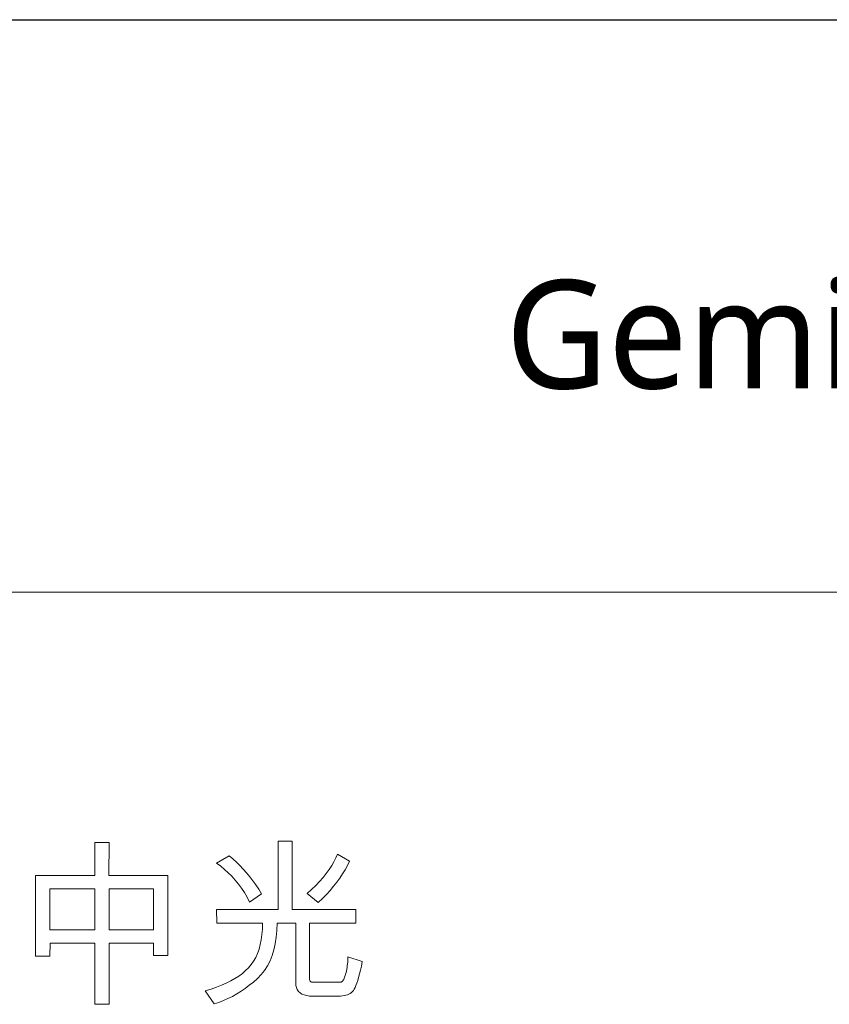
# Model space of a CAD drawing. Header units: millimetres. Extents: x 3489 to 4105, y -1201 to -766.
# Tile 7 of 55: x 3811 to 3843, y -1151 to -1112. Entities that reach past the tile are written whole.
import ezdxf

# ---------------------------------------------------------------- set-up
doc = ezdxf.new("R2010")
doc.units = ezdxf.units.MM
doc.styles.get("Standard").update_dxf_attribs({"font": 'AcadEref.ttf'})

msp = doc.modelspace()

# ---------------------------------------------------------------- linework, layer by layer
at = {"color": 7, "lineweight": 25}
msp.add_line((3777.529, -1111.893), (4084.422, -1111.893), dxfattribs=at)
at = {"color": 7, "lineweight": 13}
msp.add_line((3777.519, -1134.703), (4084.422, -1134.703), dxfattribs=at)
for points in [[(3824.622, -1149.434), (3824.586, -1149.612), (3824.549, -1149.775), (3824.513, -1149.925), (3824.477, -1150.061), (3824.442, -1150.183), (3824.407, -1150.291), (3824.372, -1150.385), (3824.337, -1150.465), (3824.303, -1150.531), (3824.269, -1150.583), (3824.232, -1150.626), (3824.19, -1150.665), (3824.144, -1150.699), (3824.092, -1150.728), (3824.034, -1150.753), (3823.972, -1150.773), (3823.905, -1150.789), (3823.832, -1150.801), (3823.754, -1150.807), (3823.671, -1150.81), (3822.653, -1150.81), (3822.523, -1150.804), (3822.407, -1150.788), (3822.305, -1150.762), (3822.216, -1150.725), (3822.141, -1150.677), (3822.079, -1150.619), (3822.032, -1150.55), (3821.997, -1150.47), (3821.977, -1150.38), (3821.97, -1150.279), (3821.97, -1147.906), (3821.224, -1147.906), (3821.217, -1148.193), (3821.194, -1148.464), (3821.155, -1148.721), (3821.1, -1148.962), (3821.03, -1149.19), (3820.943, -1149.402), (3820.841, -1149.6), (3820.723, -1149.783), (3820.589, -1149.951), (3820.439, -1150.104), (3820.28, -1150.246), (3820.118, -1150.378), (3819.953, -1150.502), (3819.786, -1150.617), (3819.615, -1150.723), (3819.442, -1150.821), (3819.266, -1150.909), (3819.087, -1150.988), (3818.905, -1151.059), (3818.72, -1151.121), (3818.363, -1150.594), (3818.591, -1150.526), (3818.807, -1150.453), (3819.01, -1150.375), (3819.201, -1150.291), (3819.38, -1150.202), (3819.546, -1150.108), (3819.7, -1150.008), (3819.842, -1149.904), (3819.972, -1149.793), (3820.089, -1149.678), (3820.194, -1149.554), (3820.289, -1149.418), (3820.372, -1149.271), (3820.444, -1149.111), (3820.505, -1148.94), (3820.555, -1148.757), (3820.594, -1148.562), (3820.622, -1148.355), (3820.639, -1148.137), (3820.644, -1147.906), (3818.827, -1147.906), (3818.812, -1147.355), (3821.274, -1147.355), (3821.274, -1144.639), (3821.825, -1144.639), (3821.825, -1147.355), (3824.368, -1147.355), (3824.368, -1147.906), (3822.522, -1147.906), (3822.522, -1150.12), (3822.523, -1150.146), (3822.528, -1150.17), (3822.535, -1150.19), (3822.545, -1150.208), (3822.558, -1150.223), (3822.574, -1150.236), (3822.593, -1150.246), (3822.615, -1150.252), (3822.639, -1150.257), (3822.667, -1150.258), (3823.759, -1150.258), (3823.781, -1150.255), (3823.801, -1150.245), (3823.822, -1150.228), (3823.842, -1150.205), (3823.862, -1150.176), (3823.882, -1150.14), (3823.901, -1150.097), (3823.92, -1150.047), (3823.939, -1149.992), (3823.957, -1149.929), (3823.975, -1149.863), (3823.991, -1149.797), (3824.004, -1149.73), (3824.016, -1149.662), (3824.026, -1149.594), (3824.035, -1149.526), (3824.041, -1149.457), (3824.046, -1149.387), (3824.049, -1149.317), (3824.049, -1149.247)], [(3816.871, -1149.186), (3816.298, -1149.186), (3816.298, -1148.695), (3814.527, -1148.695), (3814.527, -1151.135), (3813.954, -1151.135), (3813.954, -1148.695), (3812.179, -1148.695), (3812.164, -1149.215), (3811.592, -1149.215), (3811.592, -1146.007), (3813.954, -1146.007), (3813.954, -1144.681), (3814.534, -1144.681), (3814.52, -1146.007), (3816.871, -1146.007)], [(3820.609, -1146.732), (3820.131, -1147.058), (3820.03, -1146.866), (3819.921, -1146.683), (3819.806, -1146.508), (3819.684, -1146.341), (3819.556, -1146.183), (3819.421, -1146.033), (3819.279, -1145.891), (3819.13, -1145.758), (3818.975, -1145.633), (3818.812, -1145.516), (3819.311, -1145.212), (3819.458, -1145.335), (3819.602, -1145.465), (3819.741, -1145.601), (3819.877, -1145.744), (3820.009, -1145.893), (3820.136, -1146.048), (3820.26, -1146.209), (3820.38, -1146.377), (3820.497, -1146.552)], [(3824.113, -1145.435), (3824.03, -1145.604), (3823.938, -1145.772), (3823.836, -1145.938), (3823.726, -1146.104), (3823.606, -1146.268), (3823.477, -1146.431), (3823.338, -1146.593), (3823.191, -1146.754), (3823.034, -1146.914), (3822.868, -1147.072), (3822.426, -1146.725), (3822.603, -1146.562), (3822.768, -1146.401), (3822.92, -1146.24), (3823.059, -1146.08), (3823.187, -1145.922), (3823.301, -1145.764), (3823.404, -1145.608), (3823.493, -1145.452), (3823.571, -1145.298), (3823.636, -1145.145)], [(3813.954, -1148.165), (3813.954, -1146.538), (3812.164, -1146.538), (3812.164, -1148.165)], [(3816.298, -1148.165), (3816.298, -1146.538), (3814.527, -1146.538), (3814.527, -1148.165)]]:
    msp.add_lwpolyline(points, close=True, dxfattribs=at)

# ---------------------------------------------------------------- texts
at = {"insert": (3830.328, -1122.271), "char_height": 4.32, "width": 52.8052, "attachment_point": 1}
msp.add_mtext('{\\fMicrosoft YaHei|b0|i0|c134|p0;Gemini 336L}', dxfattribs=at)

doc.saveas('drawing.dxf')
